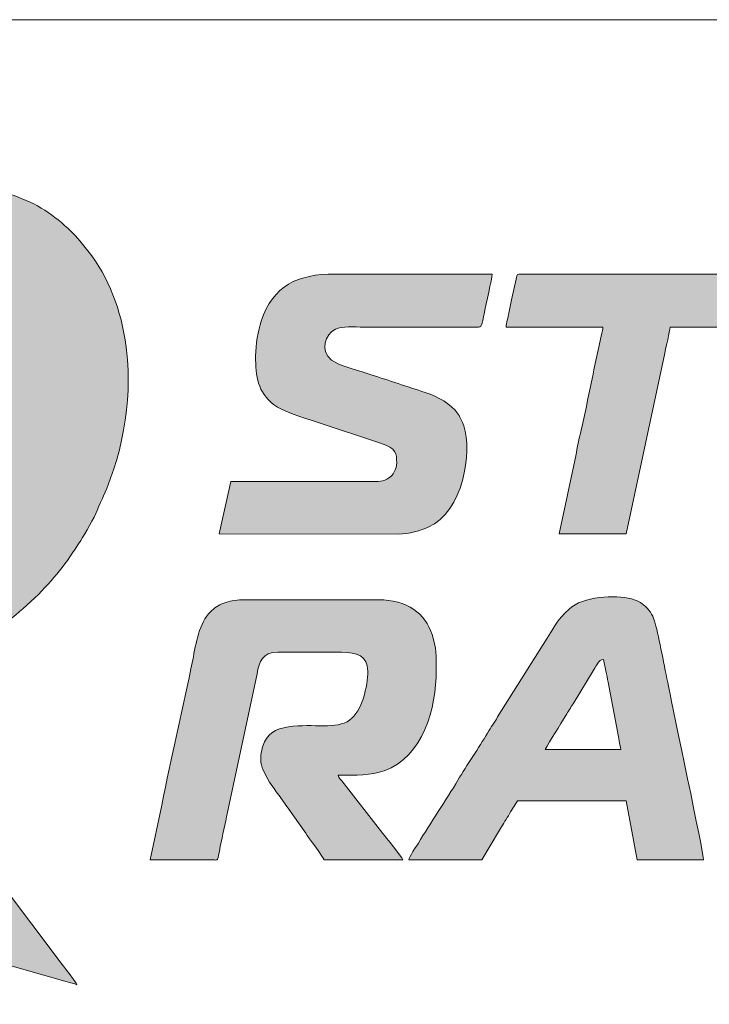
# Model space of a CAD drawing. Header units: millimetres. Extents: x 4 to 594, y -297 to -6.
# Tile 4 of 134: x 129 to 142, y -279 to -261. Entities that reach past the tile are written whole.
import ezdxf

# ---------------------------------------------------------------- set-up
doc = ezdxf.new("R2010")
doc.units = ezdxf.units.MM
doc.header["$MEASUREMENT"] = 0
doc.layers.add('Layer 1', color=7, linetype='Continuous', lineweight=0)

# ---------------------------------------------------------------- blocks, each defined once
blk = doc.blocks.new('Block_16')
at = {"layer": 'Layer 1', "true_color": 0x0d0a10, "transparency": 33554687}
h = blk.add_hatch(color=188, dxfattribs=at)
edge = h.paths.add_edge_path()
edge.add_spline(control_points=[(121.976, -268.902), (122.023, -268.879), (123.35, -268.645), (123.447, -268.626), (123.928, -268.532), (124.454, -268.451), (124.935, -268.354), (124.935, -268.354), (126.422, -268.081), (126.422, -268.081), (126.711, -268.031), (127.115, -267.891), (127.335, -268.34), (127.456, -268.587), (127.428, -268.875), (127.325, -269.12), (127.283, -269.221), (127.245, -269.281), (127.187, -269.366), (127.16, -269.404), (127.151, -269.406), (127.123, -269.439), (127.04, -269.539), (126.954, -269.6), (126.835, -269.658), (126.707, -269.722), (126.578, -269.734), (126.401, -269.745), (126.401, -269.745), (124.532, -269.934), (124.532, -269.934), (124.312, -269.962), (123.791, -269.998), (123.603, -270.033), (122.826, -270.177), (122.372, -271.119), (122.372, -271.902), (122.372, -272.209), (122.435, -272.455), (122.516, -272.687), (122.592, -272.906), (122.738, -273.102), (122.856, -273.278), (122.856, -273.278), (123.775, -274.676), (123.775, -274.676), (123.841, -274.774), (123.897, -274.861), (123.961, -274.961), (123.961, -274.961), (125.714, -277.621), (125.714, -277.621), (125.765, -277.701), (125.757, -277.688), (125.855, -277.715), (126.097, -277.781), (126.333, -277.851), (126.579, -277.921), (126.579, -277.921), (130.013, -278.9), (130.013, -278.9), (130.068, -278.914), (130.152, -278.934), (130.193, -278.954), (130.179, -278.901), (129.97, -278.644), (129.923, -278.581), (129.923, -278.581), (128.253, -276.371), (128.253, -276.371), (128.155, -276.241), (128.067, -276.127), (127.97, -275.997), (127.97, -275.997), (126.3, -273.788), (126.3, -273.788), (126.206, -273.662), (126.117, -273.548), (126.022, -273.421), (125.972, -273.355), (125.932, -273.302), (125.884, -273.237), (125.851, -273.193), (125.755, -273.086), (125.744, -273.042), (126.045, -273.042), (126.322, -273.079), (126.648, -273.079), (127.185, -273.079), (127.782, -272.891), (128.173, -272.695), (128.472, -272.545), (128.827, -272.337), (129.081, -272.115), (129.119, -272.082), (129.154, -272.05), (129.195, -272.019), (129.195, -272.019), (129.416, -271.818), (129.416, -271.818), (129.776, -271.457), (129.986, -271.194), (130.265, -270.759), (130.346, -270.634), (130.519, -270.324), (130.567, -270.205), (130.659, -269.979), (130.708, -269.905), (130.815, -269.61), (131.146, -268.694), (131.249, -267.661), (131.007, -266.688), (130.845, -266.042), (130.545, -265.516), (130.079, -265.05), (129.784, -264.755), (129.442, -264.533), (129.036, -264.395), (128.352, -264.162), (127.588, -264.196), (126.882, -264.451), (126.882, -264.451), (126.248, -264.672), (126.248, -264.672), (126.042, -264.753), (125.83, -264.808), (125.623, -264.89), (125.375, -264.988), (124.961, -265.112), (124.676, -265.219), (124.582, -265.254), (124.099, -265.399), (124.063, -265.449), (124.063, -265.449), (123.984, -265.58), (123.984, -265.58), (123.8, -265.857), (123.438, -266.469), (123.256, -266.774), (123.043, -267.132), (122.828, -267.471), (122.613, -267.829), (122.613, -267.829), (122.051, -268.754), (122.051, -268.754), (122.024, -268.799), (121.98, -268.847), (121.976, -268.902)], knot_values=[0, 0, 0, 0, 1, 1, 1, 2, 2, 2, 3, 3, 3, 4, 4, 4, 5, 5, 5, 6, 6, 6, 7, 7, 7, 8, 8, 8, 9, 9, 9, 10, 10, 10, 11, 11, 11, 12, 12, 12, 13, 13, 13, 14, 14, 14, 15, 15, 15, 16, 16, 16, 17, 17, 17, 18, 18, 18, 19, 19, 19, 20, 20, 20, 21, 21, 21, 22, 22, 22, 23, 23, 23, 24, 24, 24, 25, 25, 25, 26, 26, 26, 27, 27, 27, 28, 28, 28, 29, 29, 29, 30, 30, 30, 31, 31, 31, 32, 32, 32, 33, 33, 33, 34, 34, 34, 35, 35, 35, 36, 36, 36, 37, 37, 37, 38, 38, 38, 39, 39, 39, 40, 40, 40, 41, 41, 41, 42, 42, 42, 43, 43, 43, 44, 44, 44, 45, 45, 45, 46, 46, 46, 47, 47, 47, 48, 48, 48, 49, 49, 49, 49], degree=3, periodic=0)
h = blk.add_hatch(color=188, dxfattribs=at)
edge = h.paths.add_edge_path()
edge.add_spline(control_points=[(133.491, -267.353), (133.491, -267.738), (133.529, -268.014), (133.823, -268.247), (133.997, -268.385), (134.356, -268.482), (134.589, -268.56), (134.589, -268.56), (135.798, -268.962), (135.798, -268.962), (136.093, -269.06), (136.094, -269.148), (136.094, -269.324), (136.094, -269.442), (136.025, -269.554), (135.952, -269.604), (135.853, -269.672), (135.758, -269.671), (135.598, -269.671), (135.598, -269.671), (133.032, -269.671), (133.032, -269.671), (133.032, -269.671), (132.821, -270.637), (132.821, -270.637), (132.821, -270.637), (136.131, -270.638), (136.131, -270.638), (136.319, -270.638), (136.545, -270.572), (136.676, -270.513), (137.322, -270.225), (137.493, -269.127), (137.331, -268.643), (137.302, -268.554), (137.278, -268.501), (137.227, -268.426), (137.093, -268.229), (136.854, -268.104), (136.622, -268.027), (136.286, -267.915), (135.957, -267.81), (135.624, -267.698), (135.464, -267.645), (135, -267.518), (134.889, -267.429), (134.668, -267.252), (134.773, -266.955), (134.965, -266.856), (135.081, -266.797), (135.313, -266.82), (135.486, -266.82), (135.486, -266.82), (137.57, -266.821), (137.57, -266.821), (137.678, -266.821), (137.66, -266.806), (137.712, -266.542), (137.739, -266.405), (137.854, -265.937), (137.854, -265.841), (137.854, -265.841), (134.953, -265.841), (134.953, -265.841), (134.269, -265.841), (133.812, -266.048), (133.594, -266.713), (133.541, -266.875), (133.491, -267.145), (133.491, -267.353)], knot_values=[0, 0, 0, 0, 1, 1, 1, 2, 2, 2, 3, 3, 3, 4, 4, 4, 5, 5, 5, 6, 6, 6, 7, 7, 7, 8, 8, 8, 9, 9, 9, 10, 10, 10, 11, 11, 11, 12, 12, 12, 13, 13, 13, 14, 14, 14, 15, 15, 15, 16, 16, 16, 17, 17, 17, 18, 18, 18, 19, 19, 19, 20, 20, 20, 21, 21, 21, 22, 22, 22, 23, 23, 23, 23], degree=3, periodic=0)
h = blk.add_hatch(color=188, dxfattribs=at)
edge = h.paths.add_edge_path()
edge.add_spline(control_points=[(138.114, -266.82), (138.114, -266.82), (139.899, -266.82), (139.899, -266.82), (139.898, -266.867), (139.885, -266.899), (139.877, -266.934), (139.748, -267.526), (139.631, -268.142), (139.497, -268.724), (139.46, -268.884), (139.429, -269.034), (139.398, -269.194), (139.398, -269.194), (139.093, -270.637), (139.093, -270.637), (139.093, -270.637), (140.332, -270.637), (140.332, -270.637), (140.332, -270.637), (141.04, -267.304), (141.04, -267.304), (141.059, -267.212), (141.137, -266.888), (141.138, -266.82), (141.138, -266.82), (142.936, -266.82), (142.936, -266.82), (142.936, -266.82), (143.125, -265.943), (143.125, -265.943), (143.134, -265.902), (143.168, -265.841), (143.109, -265.841), (143.109, -265.841), (138.349, -265.841), (138.349, -265.841), (138.305, -265.841), (138.307, -265.892), (138.297, -265.937), (138.297, -265.937), (138.216, -266.315), (138.216, -266.315), (138.197, -266.403), (138.181, -266.478), (138.165, -266.561), (138.15, -266.634), (138.116, -266.745), (138.114, -266.82)], knot_values=[0, 0, 0, 0, 1, 1, 1, 2, 2, 2, 3, 3, 3, 4, 4, 4, 5, 5, 5, 6, 6, 6, 7, 7, 7, 8, 8, 8, 9, 9, 9, 10, 10, 10, 11, 11, 11, 12, 12, 12, 13, 13, 13, 14, 14, 14, 15, 15, 15, 16, 16, 16, 16], degree=3, periodic=0)
h = blk.add_hatch(color=188, dxfattribs=at)
edge = h.paths.add_edge_path()
edge.add_spline(control_points=[(136.317, -276.649), (136.317, -276.649), (137.668, -276.649), (137.668, -276.649), (137.668, -276.649), (137.991, -276.104), (137.991, -276.104), (138.045, -276.014), (138.098, -275.929), (138.155, -275.835), (138.212, -275.739), (138.265, -275.647), (138.325, -275.558), (138.325, -275.558), (140.332, -275.558), (140.332, -275.558), (140.332, -275.558), (140.531, -276.649), (140.531, -276.649), (140.531, -276.649), (141.758, -276.649), (141.758, -276.649), (141.758, -276.534), (141.184, -273.823), (141.121, -273.506), (141.057, -273.187), (140.953, -272.647), (140.878, -272.335), (140.846, -272.204), (140.804, -272.093), (140.72, -272.01), (140.628, -271.919), (140.572, -271.873), (140.425, -271.834), (140.133, -271.758), (139.527, -271.782), (139.276, -272.023), (139.031, -272.257), (139.07, -272.257), (138.87, -272.559), (138.87, -272.559), (137.957, -274.013), (137.957, -274.013), (137.895, -274.117), (137.833, -274.206), (137.771, -274.31), (137.609, -274.584), (137.389, -274.901), (137.225, -275.178), (137.007, -275.548), (136.713, -275.972), (136.494, -276.343), (136.462, -276.397), (136.321, -276.593), (136.317, -276.649)], knot_values=[0, 0, 0, 0, 1, 1, 1, 2, 2, 2, 3, 3, 3, 4, 4, 4, 5, 5, 5, 6, 6, 6, 7, 7, 7, 8, 8, 8, 9, 9, 9, 10, 10, 10, 11, 11, 11, 12, 12, 12, 13, 13, 13, 14, 14, 14, 15, 15, 15, 16, 16, 16, 17, 17, 17, 18, 18, 18, 18], degree=3, periodic=0)
edge = h.paths.add_edge_path()
edge.add_spline(control_points=[(139.911, -272.955), (139.911, -272.955), (139.956, -273.159), (139.956, -273.159), (139.969, -273.236), (139.983, -273.304), (139.995, -273.368), (139.995, -273.368), (140.191, -274.411), (140.191, -274.411), (140.2, -274.457), (140.22, -274.589), (140.233, -274.616), (140.233, -274.616), (138.833, -274.616), (138.833, -274.616), (138.918, -274.455), (139.112, -274.159), (139.216, -273.983), (139.24, -273.944), (139.258, -273.918), (139.283, -273.877), (139.307, -273.836), (139.323, -273.807), (139.348, -273.768), (139.348, -273.768), (139.74, -273.131), (139.74, -273.131), (139.765, -273.092), (139.777, -273.06), (139.804, -273.022), (139.835, -272.981), (139.85, -272.957), (139.911, -272.955), (139.911, -272.955), (139.911, -272.955), (139.911, -272.955)], knot_values=[0, 0, 0, 0, 1, 1, 1, 2, 2, 2, 3, 3, 3, 4, 4, 4, 5, 5, 5, 6, 6, 6, 7, 7, 7, 8, 8, 8, 9, 9, 9, 10, 10, 10, 11, 11, 11, 12, 12, 12, 12], degree=3, periodic=0)
h = blk.add_hatch(color=188, dxfattribs=at)
edge = h.paths.add_edge_path()
edge.add_spline(control_points=[(131.545, -276.649), (131.545, -276.649), (132.698, -276.65), (132.698, -276.65), (132.806, -276.652), (132.784, -276.687), (132.839, -276.406), (132.882, -276.188), (132.93, -275.989), (132.973, -275.772), (132.973, -275.772), (133.517, -273.217), (133.517, -273.217), (133.563, -272.986), (133.612, -272.819), (133.9, -272.819), (133.9, -272.819), (135.077, -272.819), (135.077, -272.819), (135.357, -272.819), (135.561, -272.885), (135.561, -273.166), (135.561, -273.45), (135.456, -273.907), (135.226, -274.071), (134.98, -274.248), (134.567, -274.131), (134.098, -274.195), (133.851, -274.229), (133.69, -274.33), (133.625, -274.552), (133.596, -274.651), (133.57, -274.784), (133.597, -274.894), (133.629, -275.02), (133.734, -275.202), (133.809, -275.301), (133.842, -275.345), (133.863, -275.381), (133.896, -275.425), (133.958, -275.507), (134.014, -275.587), (134.071, -275.672), (134.071, -275.672), (134.415, -276.158), (134.415, -276.158), (134.467, -276.233), (134.742, -276.602), (134.755, -276.649), (134.755, -276.649), (136.205, -276.649), (136.205, -276.649), (136.19, -276.594), (135.89, -276.226), (135.837, -276.162), (135.837, -276.162), (135.082, -275.193), (135.082, -275.193), (135.048, -275.148), (135.029, -275.145), (135.015, -275.087), (135.344, -275.087), (135.615, -275.092), (135.863, -275.005), (136.583, -274.754), (136.825, -273.843), (136.825, -273.154), (136.825, -272.884), (136.833, -272.751), (136.746, -272.489), (136.683, -272.3), (136.569, -272.135), (136.411, -272.03), (136.236, -271.914), (136.006, -271.852), (135.771, -271.852), (135.771, -271.852), (133.243, -271.852), (133.243, -271.852), (133.119, -271.852), (132.995, -271.88), (132.906, -271.912), (132.801, -271.95), (132.729, -272), (132.657, -272.072), (132.45, -272.279), (132.392, -272.647), (132.331, -272.96), (132.159, -273.838), (131.931, -274.765), (131.76, -275.638), (131.76, -275.638), (131.545, -276.649), (131.545, -276.649)], knot_values=[0, 0, 0, 0, 1, 1, 1, 2, 2, 2, 3, 3, 3, 4, 4, 4, 5, 5, 5, 6, 6, 6, 7, 7, 7, 8, 8, 8, 9, 9, 9, 10, 10, 10, 11, 11, 11, 12, 12, 12, 13, 13, 13, 14, 14, 14, 15, 15, 15, 16, 16, 16, 17, 17, 17, 18, 18, 18, 19, 19, 19, 20, 20, 20, 21, 21, 21, 22, 22, 22, 23, 23, 23, 24, 24, 24, 25, 25, 25, 26, 26, 26, 27, 27, 27, 28, 28, 28, 29, 29, 29, 30, 30, 30, 31, 31, 31, 31], degree=3, periodic=0)
at = {"layer": 'Layer 1'}
for points, knots in [([(121.976, -268.902), (122.023, -268.879), (123.35, -268.645), (123.447, -268.626), (123.928, -268.532), (124.454, -268.451), (124.935, -268.354), (124.935, -268.354), (126.422, -268.081), (126.422, -268.081), (126.711, -268.031), (127.115, -267.891), (127.335, -268.34), (127.456, -268.587), (127.428, -268.875), (127.325, -269.12), (127.283, -269.221), (127.245, -269.281), (127.187, -269.366), (127.16, -269.404), (127.151, -269.406), (127.123, -269.439), (127.04, -269.539), (126.954, -269.6), (126.835, -269.658), (126.707, -269.722), (126.578, -269.734), (126.401, -269.745), (126.401, -269.745), (124.532, -269.934), (124.532, -269.934), (124.312, -269.962), (123.791, -269.998), (123.603, -270.033), (122.826, -270.177), (122.372, -271.119), (122.372, -271.902), (122.372, -272.209), (122.435, -272.455), (122.516, -272.687), (122.592, -272.906), (122.738, -273.102), (122.856, -273.278), (122.856, -273.278), (123.775, -274.676), (123.775, -274.676), (123.841, -274.774), (123.897, -274.861), (123.961, -274.961), (123.961, -274.961), (125.714, -277.621), (125.714, -277.621), (125.765, -277.701), (125.757, -277.688), (125.855, -277.715), (126.097, -277.781), (126.333, -277.851), (126.579, -277.921), (126.579, -277.921), (130.013, -278.9), (130.013, -278.9), (130.068, -278.914), (130.152, -278.934), (130.193, -278.954), (130.179, -278.901), (129.97, -278.644), (129.923, -278.581), (129.923, -278.581), (128.253, -276.371), (128.253, -276.371), (128.155, -276.241), (128.067, -276.127), (127.97, -275.997), (127.97, -275.997), (126.3, -273.788), (126.3, -273.788), (126.206, -273.662), (126.117, -273.548), (126.022, -273.421), (125.972, -273.355), (125.932, -273.302), (125.884, -273.237), (125.851, -273.193), (125.755, -273.086), (125.744, -273.042), (126.045, -273.042), (126.322, -273.079), (126.648, -273.079), (127.185, -273.079), (127.782, -272.891), (128.173, -272.695), (128.472, -272.545), (128.827, -272.337), (129.081, -272.115), (129.119, -272.082), (129.154, -272.05), (129.195, -272.019), (129.195, -272.019), (129.416, -271.818), (129.416, -271.818), (129.776, -271.457), (129.986, -271.194), (130.265, -270.759), (130.346, -270.634), (130.519, -270.324), (130.567, -270.205), (130.659, -269.979), (130.708, -269.905), (130.815, -269.61), (131.146, -268.694), (131.249, -267.661), (131.007, -266.688), (130.845, -266.042), (130.545, -265.516), (130.079, -265.05), (129.784, -264.755), (129.442, -264.533), (129.036, -264.395), (128.352, -264.162), (127.588, -264.196), (126.882, -264.451), (126.882, -264.451), (126.248, -264.672), (126.248, -264.672), (126.042, -264.753), (125.83, -264.808), (125.623, -264.89), (125.375, -264.988), (124.961, -265.112), (124.676, -265.219), (124.582, -265.254), (124.099, -265.399), (124.063, -265.449), (124.063, -265.449), (123.984, -265.58), (123.984, -265.58), (123.8, -265.857), (123.438, -266.469), (123.256, -266.774), (123.043, -267.132), (122.828, -267.471), (122.613, -267.829), (122.613, -267.829), (122.051, -268.754), (122.051, -268.754), (122.024, -268.799), (121.98, -268.847), (121.976, -268.902)], [0, 0, 0, 0, 1, 1, 1, 2, 2, 2, 3, 3, 3, 4, 4, 4, 5, 5, 5, 6, 6, 6, 7, 7, 7, 8, 8, 8, 9, 9, 9, 10, 10, 10, 11, 11, 11, 12, 12, 12, 13, 13, 13, 14, 14, 14, 15, 15, 15, 16, 16, 16, 17, 17, 17, 18, 18, 18, 19, 19, 19, 20, 20, 20, 21, 21, 21, 22, 22, 22, 23, 23, 23, 24, 24, 24, 25, 25, 25, 26, 26, 26, 27, 27, 27, 28, 28, 28, 29, 29, 29, 30, 30, 30, 31, 31, 31, 32, 32, 32, 33, 33, 33, 34, 34, 34, 35, 35, 35, 36, 36, 36, 37, 37, 37, 38, 38, 38, 39, 39, 39, 40, 40, 40, 41, 41, 41, 42, 42, 42, 43, 43, 43, 44, 44, 44, 45, 45, 45, 46, 46, 46, 47, 47, 47, 48, 48, 48, 49, 49, 49, 49]), ([(133.491, -267.353), (133.491, -267.738), (133.529, -268.014), (133.823, -268.247), (133.997, -268.385), (134.356, -268.482), (134.589, -268.56), (134.589, -268.56), (135.798, -268.962), (135.798, -268.962), (136.093, -269.06), (136.094, -269.148), (136.094, -269.324), (136.094, -269.442), (136.025, -269.554), (135.952, -269.604), (135.853, -269.672), (135.758, -269.671), (135.598, -269.671), (135.598, -269.671), (133.032, -269.671), (133.032, -269.671), (133.032, -269.671), (132.821, -270.637), (132.821, -270.637), (132.821, -270.637), (136.131, -270.638), (136.131, -270.638), (136.319, -270.638), (136.545, -270.572), (136.676, -270.513), (137.322, -270.225), (137.493, -269.127), (137.331, -268.643), (137.302, -268.554), (137.278, -268.501), (137.227, -268.426), (137.093, -268.229), (136.854, -268.104), (136.622, -268.027), (136.286, -267.915), (135.957, -267.81), (135.624, -267.698), (135.464, -267.645), (135, -267.518), (134.889, -267.429), (134.668, -267.252), (134.773, -266.955), (134.965, -266.856), (135.081, -266.797), (135.313, -266.82), (135.486, -266.82), (135.486, -266.82), (137.57, -266.821), (137.57, -266.821), (137.678, -266.821), (137.66, -266.806), (137.712, -266.542), (137.739, -266.405), (137.854, -265.937), (137.854, -265.841), (137.854, -265.841), (134.953, -265.841), (134.953, -265.841), (134.269, -265.841), (133.812, -266.048), (133.594, -266.713), (133.541, -266.875), (133.491, -267.145), (133.491, -267.353)], [0, 0, 0, 0, 1, 1, 1, 2, 2, 2, 3, 3, 3, 4, 4, 4, 5, 5, 5, 6, 6, 6, 7, 7, 7, 8, 8, 8, 9, 9, 9, 10, 10, 10, 11, 11, 11, 12, 12, 12, 13, 13, 13, 14, 14, 14, 15, 15, 15, 16, 16, 16, 17, 17, 17, 18, 18, 18, 19, 19, 19, 20, 20, 20, 21, 21, 21, 22, 22, 22, 23, 23, 23, 23]), ([(138.114, -266.82), (138.114, -266.82), (139.899, -266.82), (139.899, -266.82), (139.898, -266.867), (139.885, -266.899), (139.877, -266.934), (139.748, -267.526), (139.631, -268.142), (139.497, -268.724), (139.46, -268.884), (139.429, -269.034), (139.398, -269.194), (139.398, -269.194), (139.093, -270.637), (139.093, -270.637), (139.093, -270.637), (140.332, -270.637), (140.332, -270.637), (140.332, -270.637), (141.04, -267.304), (141.04, -267.304), (141.059, -267.212), (141.137, -266.888), (141.138, -266.82), (141.138, -266.82), (142.936, -266.82), (142.936, -266.82), (142.936, -266.82), (143.125, -265.943), (143.125, -265.943), (143.134, -265.902), (143.168, -265.841), (143.109, -265.841), (143.109, -265.841), (138.349, -265.841), (138.349, -265.841), (138.305, -265.841), (138.307, -265.892), (138.297, -265.937), (138.297, -265.937), (138.216, -266.315), (138.216, -266.315), (138.197, -266.403), (138.181, -266.478), (138.165, -266.561), (138.15, -266.634), (138.116, -266.745), (138.114, -266.82)], [0, 0, 0, 0, 1, 1, 1, 2, 2, 2, 3, 3, 3, 4, 4, 4, 5, 5, 5, 6, 6, 6, 7, 7, 7, 8, 8, 8, 9, 9, 9, 10, 10, 10, 11, 11, 11, 12, 12, 12, 13, 13, 13, 14, 14, 14, 15, 15, 15, 16, 16, 16, 16]), ([(136.317, -276.649), (136.317, -276.649), (137.668, -276.649), (137.668, -276.649), (137.668, -276.649), (137.991, -276.104), (137.991, -276.104), (138.045, -276.014), (138.098, -275.929), (138.155, -275.835), (138.212, -275.739), (138.265, -275.647), (138.325, -275.558), (138.325, -275.558), (140.332, -275.558), (140.332, -275.558), (140.332, -275.558), (140.531, -276.649), (140.531, -276.649), (140.531, -276.649), (141.758, -276.649), (141.758, -276.649), (141.758, -276.534), (141.184, -273.823), (141.121, -273.506), (141.057, -273.187), (140.953, -272.647), (140.878, -272.335), (140.846, -272.204), (140.804, -272.093), (140.72, -272.01), (140.628, -271.919), (140.572, -271.873), (140.425, -271.834), (140.133, -271.758), (139.527, -271.782), (139.276, -272.023), (139.031, -272.257), (139.07, -272.257), (138.87, -272.559), (138.87, -272.559), (137.957, -274.013), (137.957, -274.013), (137.895, -274.117), (137.833, -274.206), (137.771, -274.31), (137.609, -274.584), (137.389, -274.901), (137.225, -275.178), (137.007, -275.548), (136.713, -275.972), (136.494, -276.343), (136.462, -276.397), (136.321, -276.593), (136.317, -276.649)], [0, 0, 0, 0, 1, 1, 1, 2, 2, 2, 3, 3, 3, 4, 4, 4, 5, 5, 5, 6, 6, 6, 7, 7, 7, 8, 8, 8, 9, 9, 9, 10, 10, 10, 11, 11, 11, 12, 12, 12, 13, 13, 13, 14, 14, 14, 15, 15, 15, 16, 16, 16, 17, 17, 17, 18, 18, 18, 18]), ([(131.545, -276.649), (131.545, -276.649), (132.698, -276.65), (132.698, -276.65), (132.806, -276.652), (132.784, -276.687), (132.839, -276.406), (132.882, -276.188), (132.93, -275.989), (132.973, -275.772), (132.973, -275.772), (133.517, -273.217), (133.517, -273.217), (133.563, -272.986), (133.612, -272.819), (133.9, -272.819), (133.9, -272.819), (135.077, -272.819), (135.077, -272.819), (135.357, -272.819), (135.561, -272.885), (135.561, -273.166), (135.561, -273.45), (135.456, -273.907), (135.226, -274.071), (134.98, -274.248), (134.567, -274.131), (134.098, -274.195), (133.851, -274.229), (133.69, -274.33), (133.625, -274.552), (133.596, -274.651), (133.57, -274.784), (133.597, -274.894), (133.629, -275.02), (133.734, -275.202), (133.809, -275.301), (133.842, -275.345), (133.863, -275.381), (133.896, -275.425), (133.958, -275.507), (134.014, -275.587), (134.071, -275.672), (134.071, -275.672), (134.415, -276.158), (134.415, -276.158), (134.467, -276.233), (134.742, -276.602), (134.755, -276.649), (134.755, -276.649), (136.205, -276.649), (136.205, -276.649), (136.19, -276.594), (135.89, -276.226), (135.837, -276.162), (135.837, -276.162), (135.082, -275.193), (135.082, -275.193), (135.048, -275.148), (135.029, -275.145), (135.015, -275.087), (135.344, -275.087), (135.615, -275.092), (135.863, -275.005), (136.583, -274.754), (136.825, -273.843), (136.825, -273.154), (136.825, -272.884), (136.833, -272.751), (136.746, -272.489), (136.683, -272.3), (136.569, -272.135), (136.411, -272.03), (136.236, -271.914), (136.006, -271.852), (135.771, -271.852), (135.771, -271.852), (133.243, -271.852), (133.243, -271.852), (133.119, -271.852), (132.995, -271.88), (132.906, -271.912), (132.801, -271.95), (132.729, -272), (132.657, -272.072), (132.45, -272.279), (132.392, -272.647), (132.331, -272.96), (132.159, -273.838), (131.931, -274.765), (131.76, -275.638), (131.76, -275.638), (131.545, -276.649), (131.545, -276.649)], [0, 0, 0, 0, 1, 1, 1, 2, 2, 2, 3, 3, 3, 4, 4, 4, 5, 5, 5, 6, 6, 6, 7, 7, 7, 8, 8, 8, 9, 9, 9, 10, 10, 10, 11, 11, 11, 12, 12, 12, 13, 13, 13, 14, 14, 14, 15, 15, 15, 16, 16, 16, 17, 17, 17, 18, 18, 18, 19, 19, 19, 20, 20, 20, 21, 21, 21, 22, 22, 22, 23, 23, 23, 24, 24, 24, 25, 25, 25, 26, 26, 26, 27, 27, 27, 28, 28, 28, 29, 29, 29, 30, 30, 30, 31, 31, 31, 31]), ([(139.911, -272.955), (139.911, -272.955), (139.956, -273.159), (139.956, -273.159), (139.969, -273.236), (139.983, -273.304), (139.995, -273.368), (139.995, -273.368), (140.191, -274.411), (140.191, -274.411), (140.2, -274.457), (140.22, -274.589), (140.233, -274.616), (140.233, -274.616), (138.833, -274.616), (138.833, -274.616), (138.918, -274.455), (139.112, -274.159), (139.216, -273.983), (139.24, -273.944), (139.258, -273.918), (139.283, -273.877), (139.307, -273.836), (139.323, -273.807), (139.348, -273.768), (139.348, -273.768), (139.74, -273.131), (139.74, -273.131), (139.765, -273.092), (139.777, -273.06), (139.804, -273.022), (139.835, -272.981), (139.85, -272.957), (139.911, -272.955), (139.911, -272.955), (139.911, -272.955), (139.911, -272.955)], [0, 0, 0, 0, 1, 1, 1, 2, 2, 2, 3, 3, 3, 4, 4, 4, 5, 5, 5, 6, 6, 6, 7, 7, 7, 8, 8, 8, 9, 9, 9, 10, 10, 10, 11, 11, 11, 12, 12, 12, 12])]:
    blk.add_open_spline(points, degree=3, knots=knots, dxfattribs=at)
blk = doc.blocks.new('Block_15')
at = {"layer": 'Layer 1'}
blk.add_blockref('Block_16', (0, 0), dxfattribs=at)
blk = doc.blocks.new('Block_14')
at = {"layer": 'Layer 1', "color": 242, "lineweight": 0, "true_color": 0xe32227}
blk.add_open_spline([(119.338, -261.149), (119.338, -261.149), (226.391, -261.149), (226.391, -261.149), (228.041, -261.149), (229.391, -262.499), (229.391, -264.149), (229.391, -264.149), (229.391, -294.149), (229.391, -294.149), (229.391, -295.799), (228.041, -297.149), (226.391, -297.149), (226.391, -297.149), (119.338, -297.149), (119.338, -297.149), (117.688, -297.149), (116.338, -295.799), (116.338, -294.149), (116.338, -294.149), (116.338, -264.149), (116.338, -264.149), (116.338, -262.499), (117.688, -261.149), (119.338, -261.149)], degree=3, knots=[0, 0, 0, 0, 1, 1, 1, 2, 2, 2, 3, 3, 3, 4, 4, 4, 5, 5, 5, 6, 6, 6, 7, 7, 7, 8, 8, 8, 8], dxfattribs=at)
at = {"layer": 'Layer 1'}
blk.add_blockref('Block_15', (0, 0), dxfattribs=at)
blk = doc.blocks.new('Block_0')
at = {"layer": 'Layer 1'}
blk.add_blockref('Block_14', (0, 0), dxfattribs=at)

msp = doc.modelspace()

# ---------------------------------------------------------------- block references
at = {"layer": 'Layer 1'}
msp.add_blockref('Block_0', (0, 0), dxfattribs=at)

doc.saveas('drawing.dxf')
